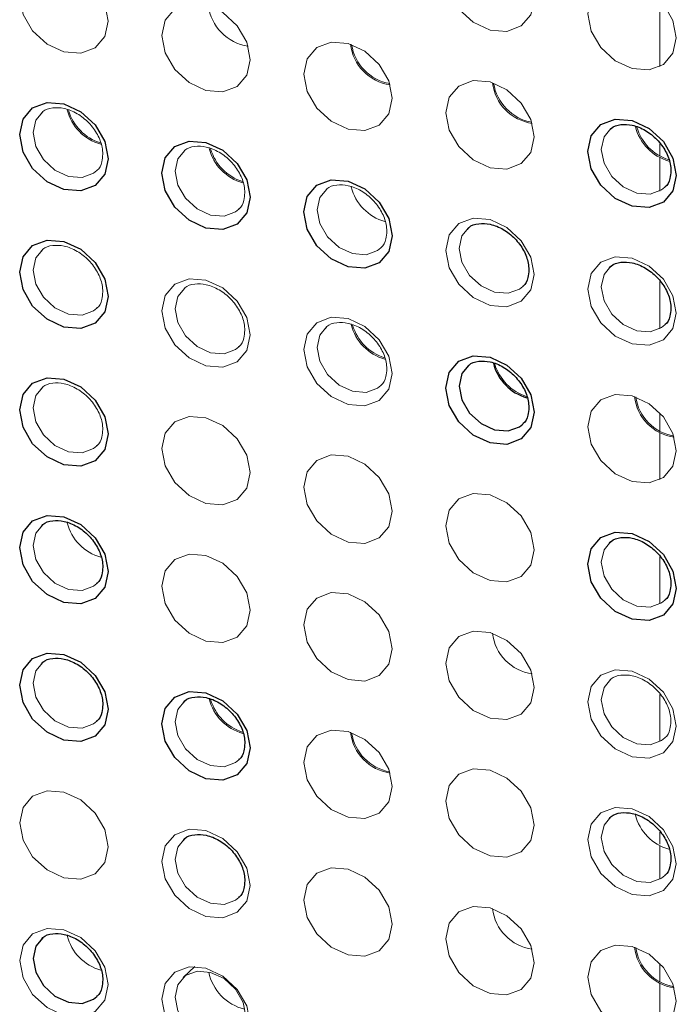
# Paper-space layout '_Trimetric' of a CAD drawing. Header units: millimetres. Extents: x -1485 to 1441, y -378 to 2620.
# Tile 21 of 86: x -925 to -909, y 931 to 956. Entities that reach past the tile are written whole.
import ezdxf

# ---------------------------------------------------------------- set-up
doc = ezdxf.new("R2010")
doc.units = ezdxf.units.MM

psp = doc.layouts.new('_Trimetric')

# ---------------------------------------------------------------- linework, layer by layer
at = {"color": 144, "linetype": 'Continuous', "lineweight": 18}
for p, q in [((-909.193, 956.323), (-909.193, 954.667)), ((-909.193, 952.745), (-909.193, 952.44)), ((-909.193, 952.403), (-909.193, 951.568)), ((-909.193, 949.316), (-909.193, 948.139)), ((-909.193, 946.037), (-909.193, 945.583)), ((-909.193, 945.546), (-909.193, 944.381)), ((-909.193, 942.459), (-909.193, 941.282)), ((-909.193, 939.03), (-909.193, 937.853)), ((-909.193, 935.601), (-909.193, 935.297)), ((-909.193, 935.26), (-909.193, 934.424)), ((-909.193, 932.322), (-909.193, 931.868)), ((-920.775, 932.248), (-921.071, 931.974)), ((-909.193, 931.831), (-909.193, 930.666))]:
    psp.add_line(p, q, dxfattribs=at)
at = {"color": 144, "linetype": 'Continuous', "lineweight": 18, "flags": 128}
for points in [[(-912.324, 956.346), (-912.408, 955.96), (-912.647, 955.679), (-913.004, 955.544), (-913.426, 955.578), (-913.847, 955.773), (-914.205, 956.102), (-914.443, 956.513), (-914.527, 956.945), (-914.443, 957.331), (-914.205, 957.612), (-913.847, 957.746), (-913.426, 957.713), (-913.004, 957.517), (-912.647, 957.189), (-912.408, 956.777), (-912.324, 956.346)], [(-922.937, 955.802), (-923.021, 955.416), (-923.26, 955.134), (-923.617, 955), (-924.039, 955.033), (-924.46, 955.229), (-924.818, 955.558), (-925.056, 955.969), (-925.14, 956.4), (-925.056, 956.786), (-924.818, 957.068), (-924.46, 957.202), (-924.039, 957.169), (-923.617, 956.973), (-923.26, 956.644), (-923.021, 956.233), (-922.937, 955.802)], [(-908.786, 955.384), (-908.87, 954.999), (-909.109, 954.717), (-909.466, 954.583), (-909.888, 954.616), (-910.31, 954.812), (-910.667, 955.141), (-910.906, 955.552), (-910.99, 955.983), (-910.906, 956.369), (-910.667, 956.651), (-910.31, 956.785), (-909.888, 956.752), (-909.466, 956.556), (-909.109, 956.227), (-908.87, 955.816), (-908.786, 955.384)], [(-919.399, 954.84), (-919.483, 954.454), (-919.722, 954.173), (-920.079, 954.039), (-920.501, 954.072), (-920.923, 954.268), (-921.28, 954.596), (-921.519, 955.008), (-921.603, 955.439), (-921.519, 955.825), (-921.28, 956.106), (-920.923, 956.241), (-920.501, 956.207), (-920.079, 956.011), (-919.722, 955.683), (-919.483, 955.272), (-919.399, 954.84)], [(-915.862, 953.879), (-915.945, 953.493), (-916.184, 953.211), (-916.542, 953.077), (-916.963, 953.11), (-917.385, 953.306), (-917.742, 953.635), (-917.981, 954.046), (-918.065, 954.478), (-917.981, 954.863), (-917.742, 955.145), (-917.385, 955.279), (-916.963, 955.246), (-916.542, 955.05), (-916.184, 954.721), (-915.945, 954.31), (-915.862, 953.879)], [(-912.324, 952.917), (-912.408, 952.531), (-912.647, 952.25), (-913.004, 952.116), (-913.426, 952.149), (-913.847, 952.345), (-914.205, 952.673), (-914.443, 953.085), (-914.527, 953.516), (-914.443, 953.902), (-914.205, 954.183), (-913.847, 954.318), (-913.426, 954.284), (-913.004, 954.089), (-912.647, 953.76), (-912.408, 953.349), (-912.324, 952.917)], [(-924.568, 953.541), (-924.738, 953.332), (-924.805, 953.024), (-924.738, 952.679), (-924.547, 952.35), (-924.261, 952.087), (-923.924, 951.931), (-923.587, 951.904), (-923.301, 952.011), (-923.223, 952.077)], [(-910.418, 953.124), (-910.587, 952.915), (-910.654, 952.606), (-910.587, 952.262), (-910.396, 951.933), (-910.11, 951.67), (-909.773, 951.514), (-909.436, 951.487), (-909.151, 951.594), (-909.072, 951.66)], [(-921.031, 952.58), (-921.2, 952.371), (-921.267, 952.062), (-921.2, 951.717), (-921.009, 951.389), (-920.723, 951.126), (-920.386, 950.969), (-920.049, 950.943), (-919.764, 951.05), (-919.685, 951.116)], [(-917.493, 951.618), (-917.662, 951.409), (-917.729, 951.101), (-917.662, 950.756), (-917.471, 950.427), (-917.186, 950.164), (-916.849, 950.008), (-916.512, 949.981), (-916.226, 950.089), (-916.148, 950.154)], [(-912.324, 949.489), (-912.408, 949.103), (-912.647, 948.821), (-913.004, 948.687), (-913.426, 948.72), (-913.847, 948.916), (-914.205, 949.245), (-914.443, 949.656), (-914.527, 950.087), (-914.443, 950.473), (-914.205, 950.755), (-913.847, 950.889), (-913.426, 950.856), (-913.004, 950.66), (-912.647, 950.331), (-912.408, 949.92), (-912.324, 949.489)], [(-913.955, 950.657), (-914.125, 950.448), (-914.192, 950.139), (-914.125, 949.794), (-913.934, 949.466), (-913.648, 949.203), (-913.311, 949.046), (-912.974, 949.02), (-912.688, 949.127), (-912.61, 949.193)], [(-924.568, 950.113), (-924.738, 949.903), (-924.805, 949.595), (-924.738, 949.25), (-924.547, 948.921), (-924.261, 948.659), (-923.924, 948.502), (-923.587, 948.475), (-923.301, 948.583), (-923.223, 948.649)], [(-908.786, 948.527), (-908.87, 948.141), (-909.109, 947.86), (-909.466, 947.725), (-909.888, 947.759), (-910.31, 947.955), (-910.667, 948.283), (-910.906, 948.695), (-910.99, 949.126), (-910.906, 949.512), (-910.667, 949.793), (-910.31, 949.928), (-909.888, 949.894), (-909.466, 949.698), (-909.109, 949.37), (-908.87, 948.958), (-908.786, 948.527)], [(-910.418, 949.695), (-910.587, 949.486), (-910.654, 949.178), (-910.587, 948.833), (-910.396, 948.504), (-910.11, 948.241), (-909.773, 948.085), (-909.436, 948.058), (-909.151, 948.166), (-909.072, 948.231)], [(-919.399, 947.983), (-919.483, 947.597), (-919.722, 947.315), (-920.079, 947.181), (-920.501, 947.214), (-920.923, 947.41), (-921.28, 947.739), (-921.519, 948.15), (-921.603, 948.582), (-921.519, 948.967), (-921.28, 949.249), (-920.923, 949.383), (-920.501, 949.35), (-920.079, 949.154), (-919.722, 948.826), (-919.483, 948.414), (-919.399, 947.983)], [(-921.031, 949.151), (-921.2, 948.942), (-921.267, 948.633), (-921.2, 948.289), (-921.009, 947.96), (-920.723, 947.697), (-920.386, 947.541), (-920.049, 947.514), (-919.764, 947.621), (-919.685, 947.687)], [(-915.862, 947.021), (-915.945, 946.636), (-916.184, 946.354), (-916.542, 946.22), (-916.963, 946.253), (-917.385, 946.449), (-917.742, 946.777), (-917.981, 947.189), (-918.065, 947.62), (-917.981, 948.006), (-917.742, 948.287), (-917.385, 948.422), (-916.963, 948.389), (-916.542, 948.193), (-916.184, 947.864), (-915.945, 947.453), (-915.862, 947.021)], [(-917.493, 948.19), (-917.662, 947.98), (-917.729, 947.672), (-917.662, 947.327), (-917.471, 946.998), (-917.186, 946.736), (-916.849, 946.579), (-916.512, 946.553), (-916.226, 946.66), (-916.148, 946.726)], [(-924.568, 946.684), (-924.738, 946.475), (-924.805, 946.166), (-924.738, 945.821), (-924.547, 945.493), (-924.261, 945.23), (-923.924, 945.073), (-923.587, 945.047), (-923.301, 945.154), (-923.223, 945.22)], [(-908.786, 945.098), (-908.87, 944.713), (-909.109, 944.431), (-909.466, 944.297), (-909.888, 944.33), (-910.31, 944.526), (-910.667, 944.855), (-910.906, 945.266), (-910.99, 945.697), (-910.906, 946.083), (-910.667, 946.365), (-910.31, 946.499), (-909.888, 946.466), (-909.466, 946.27), (-909.109, 945.941), (-908.87, 945.53), (-908.786, 945.098)], [(-919.399, 944.554), (-919.483, 944.168), (-919.722, 943.887), (-920.079, 943.752), (-920.501, 943.786), (-920.923, 943.982), (-921.28, 944.31), (-921.519, 944.722), (-921.603, 945.153), (-921.519, 945.539), (-921.28, 945.82), (-920.923, 945.955), (-920.501, 945.921), (-920.079, 945.725), (-919.722, 945.397), (-919.483, 944.986), (-919.399, 944.554)], [(-915.862, 943.593), (-915.945, 943.207), (-916.184, 942.925), (-916.542, 942.791), (-916.963, 942.824), (-917.385, 943.02), (-917.742, 943.349), (-917.981, 943.76), (-918.065, 944.192), (-917.981, 944.577), (-917.742, 944.859), (-917.385, 944.993), (-916.963, 944.96), (-916.542, 944.764), (-916.184, 944.435), (-915.945, 944.024), (-915.862, 943.593)], [(-912.324, 942.631), (-912.408, 942.245), (-912.647, 941.964), (-913.004, 941.83), (-913.426, 941.863), (-913.847, 942.059), (-914.205, 942.387), (-914.443, 942.799), (-914.527, 943.23), (-914.443, 943.616), (-914.205, 943.897), (-913.847, 944.032), (-913.426, 943.998), (-913.004, 943.803), (-912.647, 943.474), (-912.408, 943.063), (-912.324, 942.631)], [(-924.568, 943.255), (-924.738, 943.046), (-924.805, 942.738), (-924.738, 942.393), (-924.547, 942.064), (-924.261, 941.801), (-923.924, 941.645), (-923.587, 941.618), (-923.301, 941.725), (-923.223, 941.791)], [(-910.418, 942.838), (-910.587, 942.629), (-910.654, 942.32), (-910.587, 941.976), (-910.396, 941.647), (-910.11, 941.384), (-909.773, 941.228), (-909.436, 941.201), (-909.151, 941.308), (-909.072, 941.374)], [(-919.399, 941.125), (-919.483, 940.74), (-919.722, 940.458), (-920.079, 940.324), (-920.501, 940.357), (-920.923, 940.553), (-921.28, 940.882), (-921.519, 941.293), (-921.603, 941.724), (-921.519, 942.11), (-921.28, 942.392), (-920.923, 942.526), (-920.501, 942.493), (-920.079, 942.297), (-919.722, 941.968), (-919.483, 941.557), (-919.399, 941.125)], [(-915.862, 940.164), (-915.945, 939.778), (-916.184, 939.497), (-916.542, 939.362), (-916.963, 939.396), (-917.385, 939.592), (-917.742, 939.92), (-917.981, 940.331), (-918.065, 940.763), (-917.981, 941.149), (-917.742, 941.43), (-917.385, 941.564), (-916.963, 941.531), (-916.542, 941.335), (-916.184, 941.007), (-915.945, 940.595), (-915.862, 940.164)], [(-912.324, 939.203), (-912.408, 938.817), (-912.647, 938.535), (-913.004, 938.401), (-913.426, 938.434), (-913.847, 938.63), (-914.205, 938.959), (-914.443, 939.37), (-914.527, 939.801), (-914.443, 940.187), (-914.205, 940.469), (-913.847, 940.603), (-913.426, 940.57), (-913.004, 940.374), (-912.647, 940.045), (-912.408, 939.634), (-912.324, 939.203)], [(-924.568, 939.827), (-924.738, 939.617), (-924.805, 939.309), (-924.738, 938.964), (-924.547, 938.635), (-924.261, 938.373), (-923.924, 938.216), (-923.587, 938.189), (-923.301, 938.297), (-923.223, 938.363)], [(-908.786, 938.241), (-908.87, 937.855), (-909.109, 937.574), (-909.466, 937.439), (-909.888, 937.473), (-910.31, 937.669), (-910.667, 937.997), (-910.906, 938.409), (-910.99, 938.84), (-910.906, 939.226), (-910.667, 939.507), (-910.31, 939.642), (-909.888, 939.608), (-909.466, 939.412), (-909.109, 939.084), (-908.87, 938.672), (-908.786, 938.241)], [(-910.418, 939.409), (-910.587, 939.2), (-910.654, 938.892), (-910.587, 938.547), (-910.396, 938.218), (-910.11, 937.955), (-909.773, 937.799), (-909.436, 937.772), (-909.151, 937.88), (-909.072, 937.945)], [(-921.031, 938.865), (-921.2, 938.656), (-921.267, 938.347), (-921.2, 938.003), (-921.009, 937.674), (-920.723, 937.411), (-920.386, 937.255), (-920.049, 937.228), (-919.764, 937.335), (-919.685, 937.401)], [(-915.862, 936.735), (-915.945, 936.35), (-916.184, 936.068), (-916.542, 935.934), (-916.963, 935.967), (-917.385, 936.163), (-917.742, 936.491), (-917.981, 936.903), (-918.065, 937.334), (-917.981, 937.72), (-917.742, 938.001), (-917.385, 938.136), (-916.963, 938.102), (-916.542, 937.907), (-916.184, 937.578), (-915.945, 937.167), (-915.862, 936.735)], [(-912.324, 935.774), (-912.408, 935.388), (-912.647, 935.107), (-913.004, 934.972), (-913.426, 935.006), (-913.847, 935.201), (-914.205, 935.53), (-914.443, 935.941), (-914.527, 936.373), (-914.443, 936.759), (-914.205, 937.04), (-913.847, 937.174), (-913.426, 937.141), (-913.004, 936.945), (-912.647, 936.617), (-912.408, 936.205), (-912.324, 935.774)], [(-922.937, 935.23), (-923.021, 934.844), (-923.26, 934.562), (-923.617, 934.428), (-924.039, 934.461), (-924.46, 934.657), (-924.818, 934.986), (-925.056, 935.397), (-925.14, 935.828), (-925.056, 936.214), (-924.818, 936.496), (-924.46, 936.63), (-924.039, 936.597), (-923.617, 936.401), (-923.26, 936.072), (-923.021, 935.661), (-922.937, 935.23)], [(-908.786, 934.812), (-908.87, 934.427), (-909.109, 934.145), (-909.466, 934.011), (-909.888, 934.044), (-910.31, 934.24), (-910.667, 934.569), (-910.906, 934.98), (-910.99, 935.411), (-910.906, 935.797), (-910.667, 936.079), (-910.31, 936.213), (-909.888, 936.18), (-909.466, 935.984), (-909.109, 935.655), (-908.87, 935.244), (-908.786, 934.812)], [(-910.418, 935.981), (-910.587, 935.771), (-910.654, 935.463), (-910.587, 935.118), (-910.396, 934.789), (-910.11, 934.527), (-909.773, 934.37), (-909.436, 934.344), (-909.151, 934.451), (-909.072, 934.517)], [(-919.399, 934.268), (-919.483, 933.882), (-919.722, 933.601), (-920.079, 933.466), (-920.501, 933.5), (-920.923, 933.696), (-921.28, 934.024), (-921.519, 934.436), (-921.603, 934.867), (-921.519, 935.253), (-921.28, 935.534), (-920.923, 935.669), (-920.501, 935.635), (-920.079, 935.439), (-919.722, 935.111), (-919.483, 934.7), (-919.399, 934.268)], [(-921.031, 935.436), (-921.2, 935.227), (-921.267, 934.919), (-921.2, 934.574), (-921.009, 934.245), (-920.723, 933.982), (-920.386, 933.826), (-920.049, 933.799), (-919.764, 933.907), (-919.685, 933.972)], [(-915.862, 933.307), (-915.945, 932.921), (-916.184, 932.639), (-916.542, 932.505), (-916.963, 932.538), (-917.385, 932.734), (-917.742, 933.063), (-917.981, 933.474), (-918.065, 933.905), (-917.981, 934.291), (-917.742, 934.573), (-917.385, 934.707), (-916.963, 934.674), (-916.542, 934.478), (-916.184, 934.149), (-915.945, 933.738), (-915.862, 933.307)], [(-912.324, 932.345), (-912.408, 931.959), (-912.647, 931.678), (-913.004, 931.544), (-913.426, 931.577), (-913.847, 931.773), (-914.205, 932.101), (-914.443, 932.513), (-914.527, 932.944), (-914.443, 933.33), (-914.205, 933.611), (-913.847, 933.746), (-913.426, 933.712), (-913.004, 933.517), (-912.647, 933.188), (-912.408, 932.777), (-912.324, 932.345)], [(-922.937, 931.801), (-923.021, 931.415), (-923.26, 931.134), (-923.617, 930.999), (-924.039, 931.033), (-924.46, 931.228), (-924.818, 931.557), (-925.056, 931.968), (-925.14, 932.4), (-925.056, 932.786), (-924.818, 933.067), (-924.46, 933.201), (-924.039, 933.168), (-923.617, 932.972), (-923.26, 932.644), (-923.021, 932.232), (-922.937, 931.801)], [(-908.786, 931.384), (-908.87, 930.998), (-909.109, 930.716), (-909.466, 930.582), (-909.888, 930.615), (-910.31, 930.811), (-910.667, 931.14), (-910.906, 931.551), (-910.99, 931.983), (-910.906, 932.368), (-910.667, 932.65), (-910.31, 932.784), (-909.888, 932.751), (-909.466, 932.555), (-909.109, 932.226), (-908.87, 931.815), (-908.786, 931.384)], [(-919.399, 930.839), (-919.483, 930.454), (-919.722, 930.172), (-920.079, 930.038), (-920.501, 930.071), (-920.923, 930.267), (-921.28, 930.596), (-921.519, 931.007), (-921.603, 931.438), (-921.519, 931.824), (-921.28, 932.106), (-920.923, 932.24), (-920.501, 932.207), (-920.079, 932.011), (-919.722, 931.682), (-919.483, 931.271), (-919.399, 930.839)], [(-919.506, 931.011), (-919.573, 931.356), (-919.764, 931.685), (-920.049, 931.948), (-920.386, 932.104), (-920.723, 932.131), (-921.009, 932.024), (-921.2, 931.798), (-921.267, 931.49), (-921.2, 931.145), (-921.009, 930.816), (-920.723, 930.554), (-920.386, 930.397), (-920.049, 930.371), (-919.764, 930.478), (-919.573, 930.703), (-919.506, 931.011)]]:
    psp.add_lwpolyline(points, dxfattribs=at)
at = {"color": 7, "linetype": 'Continuous', "lineweight": 25, "flags": 128}
for points in [[(-922.937, 952.373), (-923.021, 951.987), (-923.26, 951.706), (-923.617, 951.571), (-924.039, 951.605), (-924.46, 951.8), (-924.818, 952.129), (-925.056, 952.54), (-925.14, 952.972), (-925.056, 953.358), (-924.818, 953.639), (-924.46, 953.773), (-924.039, 953.74), (-923.617, 953.544), (-923.26, 953.216), (-923.021, 952.804), (-922.937, 952.373)], [(-908.786, 951.956), (-908.87, 951.57), (-909.109, 951.288), (-909.466, 951.154), (-909.888, 951.187), (-910.31, 951.383), (-910.667, 951.712), (-910.906, 952.123), (-910.99, 952.555), (-910.906, 952.94), (-910.667, 953.222), (-910.31, 953.356), (-909.888, 953.323), (-909.466, 953.127), (-909.109, 952.798), (-908.87, 952.387), (-908.786, 951.956)], [(-919.399, 951.411), (-919.483, 951.026), (-919.722, 950.744), (-920.079, 950.61), (-920.501, 950.643), (-920.923, 950.839), (-921.28, 951.168), (-921.519, 951.579), (-921.603, 952.01), (-921.519, 952.396), (-921.28, 952.678), (-920.923, 952.812), (-920.501, 952.779), (-920.079, 952.583), (-919.722, 952.254), (-919.483, 951.843), (-919.399, 951.411)], [(-915.862, 950.45), (-915.945, 950.064), (-916.184, 949.783), (-916.542, 949.648), (-916.963, 949.682), (-917.385, 949.878), (-917.742, 950.206), (-917.981, 950.617), (-918.065, 951.049), (-917.981, 951.435), (-917.742, 951.716), (-917.385, 951.85), (-916.963, 951.817), (-916.542, 951.621), (-916.184, 951.293), (-915.945, 950.881), (-915.862, 950.45)], [(-922.937, 948.944), (-923.021, 948.558), (-923.26, 948.277), (-923.617, 948.143), (-924.039, 948.176), (-924.46, 948.372), (-924.818, 948.7), (-925.056, 949.112), (-925.14, 949.543), (-925.056, 949.929), (-924.818, 950.21), (-924.46, 950.345), (-924.039, 950.311), (-923.617, 950.116), (-923.26, 949.787), (-923.021, 949.376), (-922.937, 948.944)], [(-912.324, 946.06), (-912.408, 945.674), (-912.647, 945.393), (-913.004, 945.258), (-913.426, 945.292), (-913.847, 945.487), (-914.205, 945.816), (-914.443, 946.227), (-914.527, 946.659), (-914.443, 947.045), (-914.205, 947.326), (-913.847, 947.46), (-913.426, 947.427), (-913.004, 947.231), (-912.647, 946.903), (-912.408, 946.491), (-912.324, 946.06)], [(-913.955, 947.228), (-914.125, 947.019), (-914.192, 946.711), (-914.125, 946.366), (-913.934, 946.037), (-913.648, 945.774), (-913.311, 945.618), (-912.974, 945.591), (-912.688, 945.698), (-912.61, 945.764)], [(-922.937, 945.516), (-923.021, 945.13), (-923.26, 944.848), (-923.617, 944.714), (-924.039, 944.747), (-924.46, 944.943), (-924.818, 945.272), (-925.056, 945.683), (-925.14, 946.114), (-925.056, 946.5), (-924.818, 946.782), (-924.46, 946.916), (-924.039, 946.883), (-923.617, 946.687), (-923.26, 946.358), (-923.021, 945.947), (-922.937, 945.516)], [(-922.937, 942.087), (-923.021, 941.701), (-923.26, 941.42), (-923.617, 941.285), (-924.039, 941.319), (-924.46, 941.514), (-924.818, 941.843), (-925.056, 942.254), (-925.14, 942.686), (-925.056, 943.072), (-924.818, 943.353), (-924.46, 943.487), (-924.039, 943.454), (-923.617, 943.258), (-923.26, 942.93), (-923.021, 942.518), (-922.937, 942.087)], [(-908.786, 941.67), (-908.87, 941.284), (-909.109, 941.002), (-909.466, 940.868), (-909.888, 940.901), (-910.31, 941.097), (-910.667, 941.426), (-910.906, 941.837), (-910.99, 942.269), (-910.906, 942.654), (-910.667, 942.936), (-910.31, 943.07), (-909.888, 943.037), (-909.466, 942.841), (-909.109, 942.512), (-908.87, 942.101), (-908.786, 941.67)], [(-922.937, 938.658), (-923.021, 938.272), (-923.26, 937.991), (-923.617, 937.857), (-924.039, 937.89), (-924.46, 938.086), (-924.818, 938.414), (-925.056, 938.826), (-925.14, 939.257), (-925.056, 939.643), (-924.818, 939.924), (-924.46, 940.059), (-924.039, 940.025), (-923.617, 939.83), (-923.26, 939.501), (-923.021, 939.09), (-922.937, 938.658)], [(-919.399, 937.697), (-919.483, 937.311), (-919.722, 937.029), (-920.079, 936.895), (-920.501, 936.928), (-920.923, 937.124), (-921.28, 937.453), (-921.519, 937.864), (-921.603, 938.296), (-921.519, 938.681), (-921.28, 938.963), (-920.923, 939.097), (-920.501, 939.064), (-920.079, 938.868), (-919.722, 938.54), (-919.483, 938.128), (-919.399, 937.697)], [(-924.568, 932.969), (-924.738, 932.76), (-924.805, 932.452), (-924.738, 932.107), (-924.547, 931.778), (-924.261, 931.515), (-923.924, 931.359), (-923.587, 931.332), (-923.301, 931.439), (-923.223, 931.505)]]:
    psp.add_lwpolyline(points, dxfattribs=at)
at = {"color": 144, "linetype": 'Continuous', "lineweight": 18}
for centre, radius, start, end in [((-919.286, 956.326), 1.162, 186.7484, 261.8616), ((-915.748, 955.364), 1.162, 186.7482, 261.8619), ((-915.723, 955.388), 1.162, 188.428, 260.1821), ((-912.21, 954.403), 1.162, 186.7469, 261.8631), ((-912.186, 954.427), 1.162, 188.4286, 260.1815), ((-922.803, 953.878), 1.188, 193.9166, 254.5806), ((-922.768, 953.913), 1.202, 196.2282, 252.565), ((-908.653, 953.461), 1.188, 193.9166, 254.5806), ((-908.617, 953.496), 1.202, 196.2282, 252.565), ((-919.266, 952.917), 1.188, 193.9166, 254.5806), ((-919.23, 952.951), 1.202, 196.2282, 252.565), ((-915.728, 951.955), 1.188, 193.9166, 254.5806), ((-915.728, 948.526), 1.188, 193.9166, 254.5806), ((-915.693, 948.561), 1.202, 196.2282, 252.565), ((-912.155, 947.6), 1.202, 196.2282, 252.565), ((-908.673, 946.584), 1.162, 186.7488, 261.8612), ((-908.648, 946.608), 1.162, 188.4307, 260.1794), ((-922.803, 943.592), 1.188, 193.9166, 254.5806), ((-912.21, 940.688), 1.162, 186.7503, 261.8598), ((-919.266, 939.202), 1.188, 193.9166, 254.5806), ((-919.23, 939.237), 1.202, 196.2282, 252.565), ((-915.748, 938.221), 1.162, 186.7486, 261.8615), ((-915.723, 938.245), 1.162, 188.428, 260.182), ((-908.653, 936.318), 1.188, 193.9166, 254.5806), ((-912.21, 933.831), 1.162, 186.7515, 261.8585), ((-922.803, 933.306), 1.188, 193.9166, 254.5806), ((-908.673, 932.869), 1.162, 186.7489, 261.8612), ((-908.648, 932.893), 1.162, 188.4262, 260.1838), ((-919.272, 932.338), 1.179, 191.0033, 256.7348)]:
    psp.add_arc(centre, radius, start, end, dxfattribs=at)
at = {"color": 7, "linetype": 'Continuous', "lineweight": 25}
psp.add_arc((-912.19, 947.565), 1.188, 193.9166, 254.5806, dxfattribs=at)
at = {"color": 144, "linetype": 'Continuous', "lineweight": 18}
for points, knots in [([(-924.602, 953.497), (-924.589, 953.514), (-924.528, 953.596), (-924.335, 953.651), (-924.032, 953.643), (-923.706, 953.513), (-923.409, 953.279), (-923.189, 952.979), (-923.083, 952.698), (-923.074, 952.543), (-923.07, 952.487)], [0, 0, 0, 0, 0.040018, 0.19725, 0.337241, 0.485963, 0.630857, 0.774942, 0.917933, 1, 1, 1, 1]), ([(-921.064, 952.535), (-921.052, 952.552), (-920.99, 952.634), (-920.797, 952.69), (-920.494, 952.681), (-920.168, 952.551), (-919.871, 952.317), (-919.651, 952.017), (-919.545, 951.737), (-919.536, 951.582), (-919.533, 951.525)], [0, 0, 0, 0, 0.0400176, 0.1972499, 0.3372408, 0.4859629, 0.6308566, 0.7749417, 0.9179333, 1, 1, 1, 1]), ([(-923.07, 952.487), (-923.077, 952.422), (-923.093, 952.263), (-923.148, 952.123), (-923.221, 952.082), (-923.224, 952.08)], [0, 0, 0, 0, 0.395098, 0.971178, 1, 1, 1, 1]), ([(-917.527, 951.574), (-917.514, 951.591), (-917.452, 951.673), (-917.26, 951.728), (-916.956, 951.72), (-916.631, 951.59), (-916.333, 951.356), (-916.113, 951.056), (-916.008, 950.775), (-915.998, 950.62), (-915.995, 950.564)], [0, 0, 0, 0, 0.0400176, 0.1972499, 0.3372408, 0.4859629, 0.6308566, 0.7749417, 0.9179333, 1, 1, 1, 1]), ([(-919.533, 951.525), (-919.539, 951.461), (-919.555, 951.301), (-919.61, 951.162), (-919.683, 951.121), (-919.687, 951.119)], [0, 0, 0, 0, 0.395098, 0.971178, 1, 1, 1, 1]), ([(-915.995, 950.564), (-916.001, 950.499), (-916.018, 950.34), (-916.072, 950.2), (-916.146, 950.159), (-916.149, 950.157)], [0, 0, 0, 0, 0.395098, 0.971178, 1, 1, 1, 1]), ([(-924.602, 950.068), (-924.589, 950.085), (-924.528, 950.167), (-924.335, 950.222), (-924.032, 950.214), (-923.706, 950.084), (-923.409, 949.85), (-923.189, 949.55), (-923.083, 949.27), (-923.074, 949.115), (-923.07, 949.058)], [0, 0, 0, 0, 0.040018, 0.19725, 0.337241, 0.485963, 0.630857, 0.774942, 0.917933, 1, 1, 1, 1]), ([(-921.064, 949.107), (-921.052, 949.123), (-920.99, 949.206), (-920.797, 949.261), (-920.494, 949.253), (-920.168, 949.123), (-919.871, 948.888), (-919.651, 948.589), (-919.545, 948.308), (-919.536, 948.153), (-919.533, 948.097)], [0, 0, 0, 0, 0.0400176, 0.1972499, 0.3372408, 0.4859629, 0.6308566, 0.7749417, 0.9179333, 1, 1, 1, 1]), ([(-923.07, 949.058), (-923.077, 948.993), (-923.093, 948.834), (-923.148, 948.695), (-923.221, 948.654), (-923.224, 948.652)], [0, 0, 0, 0, 0.395098, 0.971178, 1, 1, 1, 1]), ([(-917.527, 948.145), (-917.514, 948.162), (-917.452, 948.244), (-917.26, 948.299), (-916.956, 948.291), (-916.631, 948.161), (-916.333, 947.927), (-916.113, 947.627), (-916.008, 947.347), (-915.998, 947.192), (-915.995, 947.135)], [0, 0, 0, 0, 0.0400176, 0.1972499, 0.3372408, 0.4859629, 0.6308566, 0.7749417, 0.9179333, 1, 1, 1, 1]), ([(-919.533, 948.097), (-919.539, 948.032), (-919.555, 947.873), (-919.61, 947.733), (-919.683, 947.692), (-919.687, 947.69)], [0, 0, 0, 0, 0.395098, 0.971178, 1, 1, 1, 1]), ([(-915.995, 947.135), (-916.001, 947.07), (-916.018, 946.911), (-916.072, 946.772), (-916.146, 946.731), (-916.149, 946.729)], [0, 0, 0, 0, 0.395098, 0.971178, 1, 1, 1, 1]), ([(-924.602, 946.64), (-924.589, 946.656), (-924.528, 946.738), (-924.335, 946.794), (-924.032, 946.786), (-923.706, 946.655), (-923.409, 946.421), (-923.189, 946.121), (-923.083, 945.841), (-923.074, 945.686), (-923.07, 945.629)], [0, 0, 0, 0, 0.040018, 0.19725, 0.337241, 0.485963, 0.630857, 0.774942, 0.917933, 1, 1, 1, 1]), ([(-923.07, 945.629), (-923.077, 945.565), (-923.093, 945.406), (-923.148, 945.266), (-923.221, 945.225), (-923.224, 945.223)], [0, 0, 0, 0, 0.395098, 0.971178, 1, 1, 1, 1]), ([(-910.451, 939.365), (-910.439, 939.382), (-910.377, 939.464), (-910.184, 939.519), (-909.881, 939.511), (-909.555, 939.381), (-909.258, 939.147), (-909.038, 938.847), (-908.932, 938.567), (-908.923, 938.411), (-908.92, 938.355)], [0, 0, 0, 0, 0.0400176, 0.1972499, 0.3372408, 0.4859629, 0.6308566, 0.7749417, 0.9179333, 1, 1, 1, 1]), ([(-908.92, 938.355), (-908.926, 938.29), (-908.942, 938.131), (-908.997, 937.991), (-909.07, 937.95), (-909.074, 937.948)], [0, 0, 0, 0, 0.395098, 0.971178, 1, 1, 1, 1])]:
    psp.add_open_spline(points, degree=3, knots=knots, dxfattribs=at)
at = {"color": 7, "linetype": 'Continuous', "lineweight": 25}
for points, knots in [([(-910.451, 953.08), (-910.439, 953.096), (-910.377, 953.179), (-910.184, 953.234), (-909.881, 953.226), (-909.555, 953.095), (-909.258, 952.861), (-909.038, 952.562), (-908.932, 952.281), (-908.923, 952.126), (-908.92, 952.07)], [0, 0, 0, 0, 0.0400176, 0.1972499, 0.3372408, 0.4859629, 0.6308566, 0.7749417, 0.9179333, 1, 1, 1, 1]), ([(-908.92, 952.07), (-908.926, 952.005), (-908.942, 951.846), (-908.997, 951.706), (-909.07, 951.665), (-909.074, 951.663)], [0, 0, 0, 0, 0.395098, 0.971178, 1, 1, 1, 1]), ([(-913.989, 950.613), (-913.976, 950.629), (-913.915, 950.711), (-913.722, 950.767), (-913.419, 950.758), (-913.093, 950.628), (-912.796, 950.394), (-912.576, 950.094), (-912.47, 949.814), (-912.461, 949.659), (-912.457, 949.602)], [0, 0, 0, 0, 0.0400176, 0.1972499, 0.3372408, 0.4859629, 0.6308566, 0.7749417, 0.9179333, 1, 1, 1, 1]), ([(-910.451, 949.651), (-910.439, 949.668), (-910.377, 949.75), (-910.184, 949.805), (-909.881, 949.797), (-909.555, 949.667), (-909.258, 949.433), (-909.038, 949.133), (-908.932, 948.853), (-908.923, 948.697), (-908.92, 948.641)], [0, 0, 0, 0, 0.0400176, 0.1972499, 0.3372408, 0.4859629, 0.6308566, 0.7749417, 0.9179333, 1, 1, 1, 1]), ([(-912.457, 949.602), (-912.464, 949.538), (-912.48, 949.379), (-912.535, 949.239), (-912.608, 949.198), (-912.611, 949.196)], [0, 0, 0, 0, 0.395098, 0.971178, 1, 1, 1, 1]), ([(-908.92, 948.641), (-908.926, 948.576), (-908.942, 948.417), (-908.997, 948.277), (-909.07, 948.236), (-909.074, 948.234)], [0, 0, 0, 0, 0.395098, 0.971178, 1, 1, 1, 1]), ([(-913.989, 947.184), (-913.976, 947.201), (-913.915, 947.283), (-913.722, 947.338), (-913.419, 947.33), (-913.093, 947.2), (-912.796, 946.965), (-912.576, 946.666), (-912.47, 946.385), (-912.461, 946.23), (-912.457, 946.174)], [0, 0, 0, 0, 0.0400176, 0.1972499, 0.3372408, 0.4859629, 0.6308566, 0.7749417, 0.9179333, 1, 1, 1, 1]), ([(-912.457, 946.174), (-912.464, 946.109), (-912.48, 945.95), (-912.535, 945.81), (-912.608, 945.769), (-912.611, 945.767)], [0, 0, 0, 0, 0.395098, 0.971178, 1, 1, 1, 1]), ([(-924.602, 943.211), (-924.589, 943.228), (-924.528, 943.31), (-924.335, 943.365), (-924.032, 943.357), (-923.706, 943.227), (-923.409, 942.993), (-923.189, 942.693), (-923.083, 942.412), (-923.074, 942.257), (-923.07, 942.201)], [0, 0, 0, 0, 0.040018, 0.19725, 0.337241, 0.485963, 0.630857, 0.774942, 0.917933, 1, 1, 1, 1]), ([(-910.451, 942.794), (-910.439, 942.81), (-910.377, 942.893), (-910.184, 942.948), (-909.881, 942.94), (-909.555, 942.809), (-909.258, 942.575), (-909.038, 942.276), (-908.932, 941.995), (-908.923, 941.84), (-908.92, 941.784)], [0, 0, 0, 0, 0.0400176, 0.1972499, 0.3372408, 0.4859629, 0.6308566, 0.7749417, 0.9179333, 1, 1, 1, 1]), ([(-923.07, 942.201), (-923.077, 942.136), (-923.093, 941.977), (-923.148, 941.837), (-923.221, 941.796), (-923.224, 941.794)], [0, 0, 0, 0, 0.395098, 0.971178, 1, 1, 1, 1]), ([(-908.92, 941.784), (-908.926, 941.719), (-908.942, 941.56), (-908.997, 941.42), (-909.07, 941.379), (-909.074, 941.377)], [0, 0, 0, 0, 0.395098, 0.971178, 1, 1, 1, 1]), ([(-924.602, 939.782), (-924.589, 939.799), (-924.528, 939.881), (-924.335, 939.936), (-924.032, 939.928), (-923.706, 939.798), (-923.409, 939.564), (-923.189, 939.264), (-923.083, 938.984), (-923.074, 938.829), (-923.07, 938.772)], [0, 0, 0, 0, 0.040018, 0.19725, 0.337241, 0.485963, 0.630857, 0.774942, 0.917933, 1, 1, 1, 1]), ([(-921.064, 938.821), (-921.052, 938.837), (-920.99, 938.92), (-920.797, 938.975), (-920.494, 938.967), (-920.168, 938.837), (-919.871, 938.602), (-919.651, 938.303), (-919.545, 938.022), (-919.536, 937.867), (-919.533, 937.811)], [0, 0, 0, 0, 0.040018, 0.19725, 0.337241, 0.485963, 0.630857, 0.774942, 0.917933, 1, 1, 1, 1]), ([(-923.07, 938.772), (-923.077, 938.707), (-923.093, 938.548), (-923.148, 938.409), (-923.221, 938.368), (-923.224, 938.366)], [0, 0, 0, 0, 0.395098, 0.971178, 1, 1, 1, 1]), ([(-919.533, 937.811), (-919.539, 937.746), (-919.555, 937.587), (-919.61, 937.447), (-919.683, 937.406), (-919.687, 937.404)], [0, 0, 0, 0, 0.395098, 0.971178, 1, 1, 1, 1]), ([(-910.451, 935.936), (-910.439, 935.953), (-910.377, 936.035), (-910.184, 936.091), (-909.881, 936.082), (-909.555, 935.952), (-909.258, 935.718), (-909.038, 935.418), (-908.932, 935.138), (-908.923, 934.983), (-908.92, 934.926)], [0, 0, 0, 0, 0.0400176, 0.1972499, 0.3372408, 0.4859629, 0.6308566, 0.7749417, 0.9179333, 1, 1, 1, 1]), ([(-921.064, 935.392), (-921.052, 935.409), (-920.99, 935.491), (-920.797, 935.546), (-920.494, 935.538), (-920.168, 935.408), (-919.871, 935.174), (-919.651, 934.874), (-919.545, 934.594), (-919.536, 934.439), (-919.533, 934.382)], [0, 0, 0, 0, 0.0400176, 0.1972499, 0.3372408, 0.4859629, 0.6308566, 0.7749417, 0.9179333, 1, 1, 1, 1]), ([(-908.92, 934.926), (-908.926, 934.862), (-908.942, 934.702), (-908.997, 934.563), (-909.07, 934.522), (-909.074, 934.52)], [0, 0, 0, 0, 0.395098, 0.971178, 1, 1, 1, 1]), ([(-919.533, 934.382), (-919.539, 934.317), (-919.555, 934.158), (-919.61, 934.018), (-919.683, 933.977), (-919.687, 933.976)], [0, 0, 0, 0, 0.395098, 0.971178, 1, 1, 1, 1]), ([(-924.602, 932.925), (-924.589, 932.942), (-924.528, 933.024), (-924.335, 933.079), (-924.032, 933.071), (-923.706, 932.941), (-923.409, 932.707), (-923.189, 932.407), (-923.083, 932.126), (-923.074, 931.971), (-923.07, 931.915)], [0, 0, 0, 0, 0.040018, 0.19725, 0.337241, 0.485963, 0.630857, 0.774942, 0.917933, 1, 1, 1, 1]), ([(-923.07, 931.915), (-923.077, 931.85), (-923.093, 931.691), (-923.148, 931.551), (-923.221, 931.51), (-923.224, 931.508)], [0, 0, 0, 0, 0.395098, 0.971178, 1, 1, 1, 1])]:
    psp.add_open_spline(points, degree=3, knots=knots, dxfattribs=at)

doc.saveas('drawing.dxf')
